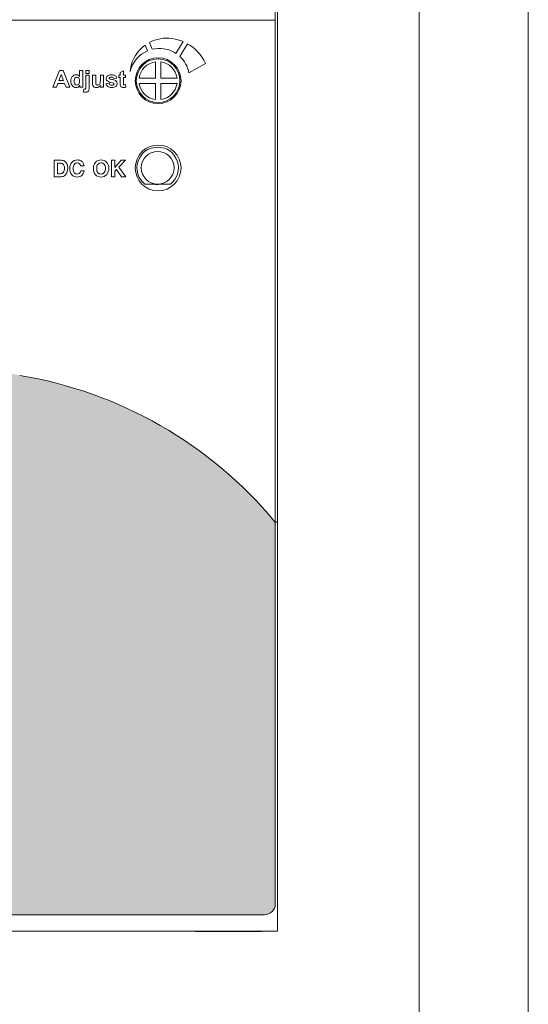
# Model space of a CAD drawing. Header units: millimetres. Extents: x 0 to 420, y 0 to 297.
# Tile 6 of 7: x 373 to 420, y 81 to 172. Entities that reach past the tile are written whole.
import ezdxf

# ---------------------------------------------------------------- set-up
doc = ezdxf.new("R2010")
doc.units = ezdxf.units.MM
doc.layers.get('0').update_dxf_attribs({"linetype": 'CONTINUOUS', "lineweight": 13})

msp = doc.modelspace()

# ---------------------------------------------------------------- hatches: boundary and pattern name
h = msp.add_hatch(color=18)
h.paths.add_polyline_path([(396.821, 125.5, 0.180506), (373.398, 138.973), (333.355, 147.412, -0.345626), (312.221, 171.6), (312.221, 90.5, 0.414214), (313.221, 89.5), (395.821, 89.5, 0.414214), (396.821, 90.5)])
h.paths.add_polyline_path([(366.041, 103.95, -0.414214), (365.541, 103.45), (343.501, 103.45, -0.414214), (343.001, 103.95), (343.001, 113.65, -0.414214), (343.501, 114.15), (344.201, 114.15), (344.201, 116.45), (364.841, 116.45), (364.841, 114.15), (365.541, 114.15, -0.414214), (366.041, 113.65)], flags=16)

# ---------------------------------------------------------------- linework, layer by layer
for p, q in [((396.821, 206.5), (396.821, 90.5)), ((397.021, 173.593), (397.021, 123.392)), ((396.821, 171.553), (312.223, 171.553)), ((385.831, 167.732), (385.831, 166.25)), ((386.331, 166.25), (386.331, 167.732)), ((376.437, 165.4), (377.039, 166.945)), ((377.2, 166.585), (376.991, 166.011)), ((377.039, 166.945), (377.369, 166.945)), ((377.413, 166.011), (377.2, 166.585)), ((377.369, 166.945), (377.987, 165.4)), ((379.464, 166.671), (379.464, 166.945)), ((379.464, 166.945), (379.76, 166.945)), ((379.76, 166.671), (379.464, 166.671)), ((379.76, 166.945), (379.76, 166.671)), ((385.831, 166.25), (384.349, 166.25)), ((387.813, 166.25), (386.331, 166.25)), ((376.768, 165.4), (376.437, 165.4)), ((376.896, 165.751), (376.768, 165.4)), ((377.513, 165.751), (376.896, 165.751)), ((376.991, 166.011), (377.413, 166.011)), ((377.648, 165.4), (377.513, 165.751)), ((377.987, 165.4), (377.648, 165.4)), ((384.349, 165.75), (385.831, 165.75)), ((385.831, 165.75), (385.831, 164.268)), ((386.331, 165.75), (387.813, 165.75)), ((386.331, 164.268), (386.331, 165.75)), ((377.207, 158.7), (376.541, 158.7)), ((376.541, 158.7), (376.541, 157.2)), ((376.846, 158.431), (377.167, 158.431)), ((376.846, 157.469), (376.846, 158.431)), ((378.99, 158.204), (379.295, 158.204)), ((382.107, 158.7), (381.801, 158.7)), ((381.801, 158.7), (381.801, 157.2)), ((382.693, 158.7), (382.107, 158.056)), ((382.107, 158.056), (382.107, 158.7)), ((382.481, 158.081), (383.082, 158.7)), ((383.121, 157.2), (382.481, 158.081)), ((383.082, 158.7), (382.693, 158.7)), ((376.541, 157.2), (377.094, 157.2)), ((377.113, 157.469), (376.846, 157.469)), ((379.292, 157.721), (378.987, 157.721)), ((381.801, 157.2), (382.107, 157.2)), ((382.107, 157.704), (382.26, 157.853)), ((382.107, 157.2), (382.107, 157.704)), ((382.26, 157.853), (382.726, 157.2)), ((382.726, 157.2), (383.121, 157.2)), ((387.208, 156.515), (384.876, 156.514)), ((396.821, 125.5), (396.758, 125.576)), ((397.021, 125.5), (396.821, 125.5)), ((397.021, 123.392), (397.021, 121.903)), ((397.021, 121.903), (397.021, 88)), ((313.221, 89.5), (395.821, 89.5)), ((397.021, 88), (312.021, 88)), ((389.521, 87.95), (389.521, 88)), ((389.521, 87.95), (395.521, 87.95)), ((395.521, 87.95), (395.521, 88))]:
    msp.add_line(p, q)
at = {"ltscale": 5}
for points in [[(0, 0), (420, 0), (420, 297), (0, 297)], [(10, 10), (410, 10), (410, 287), (10, 287)]]:
    msp.add_lwpolyline(points, close=True, dxfattribs=at)
for centre, radius in [((386.081, 166), 2.1), ((386.081, 166), 2), ((386.081, 158), 2.1), ((386.041, 158.015), 1.5)]:
    msp.add_circle(centre, radius)
for centre, radius, start, end in [((386.081, 166), 1.75, 98.21321, 171.78679), ((386.081, 166), 1.75, 8.21321, 81.78679), ((386.081, 166), 1.75, 188.21321, 261.78679), ((386.081, 166), 1.75, 278.21321, 351.78679), ((386.041, 158.015), 1.9, 307.90655, 232.17925), ((385.965, 157.988), 1.5, 259.32036, 280.76482), ((367.058, 100.853), 38.643, 39.77433, 80.55707), ((395.821, 90.5), 1, 270, 0)]:
    msp.add_arc(centre, radius, start, end)
for points in [[(387.37, 169.867), (386.622, 169.983), (385.895, 169.837), (385.277, 169.505)], [(388.366, 169.595), (388.063, 169.719), (387.732, 169.813), (387.37, 169.867)], [(384.895, 169.269), (384.192, 168.761), (383.685, 167.984), (383.543, 167.059)], [(385.114, 168.745), (385.114, 168.745), (384.895, 169.269), (384.895, 169.269)], [(385.277, 169.505), (385.277, 169.505), (385.534, 168.886), (385.534, 168.886)], [(385.534, 168.886), (385.878, 168.972), (386.244, 168.994), (386.616, 168.937)], [(386.616, 168.937), (387.025, 168.875), (387.395, 168.72), (387.718, 168.505)], [(387.718, 168.505), (387.718, 168.505), (388.366, 169.595), (388.366, 169.595)], [(388.764, 169.4), (388.764, 169.4), (388.068, 168.23), (388.068, 168.23)], [(390.418, 167.595), (390.053, 168.364), (389.508, 168.99), (388.764, 169.4)], [(383.522, 166.844), (383.726, 167.718), (384.334, 168.409), (385.114, 168.745)], [(388.068, 168.23), (388.492, 167.835), (388.788, 167.315), (388.9, 166.735)], [(388.9, 166.735), (388.9, 166.735), (390.418, 167.595), (390.418, 167.595)], [(378.459, 166.234), (378.411, 166.179), (378.387, 166.095), (378.387, 165.984)], [(378.882, 166.389), (378.882, 166.389), (378.882, 166.945), (378.882, 166.945)], [(378.882, 166.945), (378.882, 166.945), (379.178, 166.945), (379.178, 166.945)], [(379.178, 166.945), (379.178, 166.945), (379.178, 165.4), (379.178, 165.4)], [(379.464, 165.452), (379.464, 165.452), (379.464, 166.52), (379.464, 166.52)], [(379.464, 166.52), (379.464, 166.52), (379.76, 166.52), (379.76, 166.52)], [(379.76, 166.52), (379.76, 166.52), (379.76, 165.435), (379.76, 165.435)], [(380.063, 165.811), (380.063, 165.811), (380.063, 166.52), (380.063, 166.52)], [(380.063, 166.52), (380.063, 166.52), (380.36, 166.52), (380.36, 166.52)], [(380.36, 166.52), (380.36, 166.52), (380.36, 166.006), (380.36, 166.006)], [(380.786, 166.047), (380.786, 166.047), (380.786, 166.52), (380.786, 166.52)], [(380.786, 166.52), (380.786, 166.52), (381.081, 166.52), (381.081, 166.52)], [(381.081, 166.52), (381.081, 166.52), (381.081, 165.4), (381.081, 165.4)], [(382.013, 166.197), (382.001, 166.241), (381.978, 166.274), (381.945, 166.298)], [(382.292, 166.249), (382.292, 166.249), (382.013, 166.197), (382.013, 166.197)], [(382.138, 166.47), (382.213, 166.42), (382.264, 166.346), (382.292, 166.249)], [(382.467, 166.284), (382.467, 166.284), (382.467, 166.52), (382.467, 166.52)], [(382.467, 166.52), (382.467, 166.52), (382.603, 166.52), (382.603, 166.52)], [(382.603, 166.284), (382.603, 166.284), (382.467, 166.284), (382.467, 166.284)], [(382.603, 166.742), (382.603, 166.742), (382.9, 166.915), (382.9, 166.915)], [(382.603, 166.52), (382.603, 166.52), (382.603, 166.742), (382.603, 166.742)], [(382.603, 165.795), (382.603, 165.795), (382.603, 166.284), (382.603, 166.284)], [(382.9, 166.915), (382.9, 166.915), (382.9, 166.52), (382.9, 166.52)], [(382.9, 166.52), (382.9, 166.52), (383.102, 166.52), (383.102, 166.52)], [(383.102, 166.284), (383.102, 166.284), (382.9, 166.284), (382.9, 166.284)], [(382.9, 166.284), (382.9, 166.284), (382.9, 165.832), (382.9, 165.832)], [(383.102, 166.52), (383.102, 166.52), (383.102, 166.284), (383.102, 166.284)], [(383.543, 167.059), (383.532, 166.987), (383.528, 166.916), (383.522, 166.844)], [(378.387, 165.984), (378.387, 165.865), (378.404, 165.778), (378.437, 165.725)], [(378.903, 165.565), (378.857, 165.501), (378.803, 165.453), (378.741, 165.421)], [(378.903, 165.4), (378.903, 165.4), (378.903, 165.565), (378.903, 165.565)], [(379.178, 165.4), (379.178, 165.4), (378.903, 165.4), (378.903, 165.4)], [(379.416, 165.241), (379.435, 165.253), (379.448, 165.269), (379.454, 165.288)], [(379.454, 165.288), (379.461, 165.306), (379.464, 165.361), (379.464, 165.452)], [(379.76, 165.435), (379.76, 165.292), (379.751, 165.191), (379.732, 165.133)], [(380.103, 165.563), (380.077, 165.623), (380.063, 165.706), (380.063, 165.811)], [(380.233, 165.424), (380.173, 165.457), (380.13, 165.504), (380.103, 165.563)], [(380.36, 166.006), (380.36, 165.848), (380.365, 165.751), (380.376, 165.716)], [(380.376, 165.716), (380.387, 165.68), (380.407, 165.652), (380.436, 165.632)], [(380.807, 165.567), (380.766, 165.508), (380.713, 165.461), (380.646, 165.427)], [(380.681, 165.642), (380.721, 165.669), (380.748, 165.704), (380.764, 165.745)], [(380.764, 165.745), (380.778, 165.787), (380.786, 165.887), (380.786, 166.047)], [(380.807, 165.4), (380.807, 165.4), (380.807, 165.567), (380.807, 165.567)], [(381.081, 165.4), (381.081, 165.4), (380.807, 165.4), (380.807, 165.4)], [(381.284, 165.72), (381.284, 165.72), (381.582, 165.764), (381.582, 165.764)], [(381.458, 165.468), (381.37, 165.53), (381.312, 165.613), (381.284, 165.72)], [(381.912, 165.804), (381.673, 165.858), (381.522, 165.906), (381.458, 165.949)], [(381.582, 165.764), (381.594, 165.707), (381.62, 165.664), (381.658, 165.634)], [(382.012, 165.766), (381.997, 165.78), (381.964, 165.793), (381.912, 165.804)], [(382.612, 165.587), (382.606, 165.621), (382.603, 165.691), (382.603, 165.795)], [(382.654, 165.471), (382.634, 165.5), (382.62, 165.538), (382.612, 165.587)], [(382.9, 165.832), (382.9, 165.741), (382.902, 165.687), (382.906, 165.672)], [(383.102, 165.649), (383.102, 165.649), (383.127, 165.419), (383.127, 165.419)], [(379.216, 164.978), (379.216, 164.978), (379.268, 165.231), (379.268, 165.231)], [(379.326, 164.954), (379.292, 164.959), (379.255, 164.967), (379.216, 164.978)], [(379.268, 165.231), (379.281, 165.227), (379.295, 165.226), (379.307, 165.224)], [(379.732, 165.133), (379.713, 165.074), (379.678, 165.029), (379.624, 164.996)], [(377.167, 158.431), (377.255, 158.431), (377.349, 158.382), (377.402, 158.312)], [(377.543, 158.603), (377.451, 158.674), (377.323, 158.7), (377.207, 158.7)], [(377.402, 158.312), (377.472, 158.219), (377.493, 158.091), (377.493, 157.975)], [(377.733, 158.352), (377.692, 158.448), (377.626, 158.538), (377.543, 158.603)], [(377.798, 157.98), (377.798, 158.106), (377.781, 158.236), (377.733, 158.352)], [(378.175, 158.515), (378.045, 158.361), (377.992, 158.141), (377.992, 157.94)], [(378.67, 158.733), (378.49, 158.733), (378.291, 158.652), (378.175, 158.515)], [(378.297, 157.939), (378.297, 158.071), (378.32, 158.215), (378.396, 158.323)], [(378.396, 158.323), (378.456, 158.409), (378.572, 158.464), (378.676, 158.464)], [(378.968, 158.674), (378.876, 158.715), (378.771, 158.733), (378.67, 158.733)], [(378.676, 158.464), (378.812, 158.464), (378.959, 158.336), (378.99, 158.204)], [(379.181, 158.506), (379.127, 158.578), (379.051, 158.637), (378.968, 158.674)], [(379.295, 158.204), (379.278, 158.31), (379.246, 158.42), (379.181, 158.506)], [(380.338, 158.514), (380.204, 158.363), (380.146, 158.141), (380.146, 157.939)], [(380.856, 158.733), (380.669, 158.733), (380.462, 158.655), (380.338, 158.514)], [(380.451, 157.941), (380.451, 158.077), (380.476, 158.23), (380.566, 158.332)], [(380.566, 158.332), (380.636, 158.412), (380.751, 158.464), (380.858, 158.464)], [(381.363, 158.527), (381.236, 158.658), (381.039, 158.733), (380.856, 158.733)], [(380.858, 158.464), (380.963, 158.464), (381.077, 158.414), (381.145, 158.334)], [(381.145, 158.334), (381.229, 158.236), (381.257, 158.093), (381.257, 157.964)], [(381.562, 157.975), (381.562, 158.17), (381.5, 158.387), (381.363, 158.527)], [(377.094, 157.2), (377.214, 157.2), (377.346, 157.199), (377.451, 157.258)], [(377.402, 157.599), (377.342, 157.512), (377.219, 157.469), (377.113, 157.469)], [(377.493, 157.975), (377.493, 157.846), (377.475, 157.705), (377.402, 157.599)], [(377.451, 157.258), (377.522, 157.298), (377.584, 157.355), (377.633, 157.419)], [(377.633, 157.419), (377.751, 157.574), (377.798, 157.785), (377.798, 157.98)], [(377.992, 157.94), (377.992, 157.743), (378.043, 157.524), (378.174, 157.376)], [(378.174, 157.376), (378.29, 157.243), (378.485, 157.168), (378.662, 157.168)], [(378.397, 157.567), (378.318, 157.669), (378.297, 157.811), (378.297, 157.939)], [(378.666, 157.437), (378.566, 157.437), (378.458, 157.489), (378.397, 157.567)], [(378.662, 157.168), (378.811, 157.168), (378.972, 157.219), (379.083, 157.318)], [(378.854, 157.498), (378.802, 157.458), (378.732, 157.437), (378.666, 157.437)], [(378.987, 157.721), (378.96, 157.639), (378.923, 157.551), (378.854, 157.498)], [(379.083, 157.318), (379.196, 157.419), (379.267, 157.572), (379.292, 157.721)], [(380.146, 157.939), (380.146, 157.742), (380.208, 157.526), (380.341, 157.381)], [(380.341, 157.381), (380.467, 157.244), (380.671, 157.168), (380.857, 157.168)], [(380.562, 157.567), (380.477, 157.665), (380.451, 157.811), (380.451, 157.941)], [(380.847, 157.437), (380.743, 157.437), (380.63, 157.487), (380.562, 157.567)], [(381.142, 157.576), (381.073, 157.492), (380.956, 157.437), (380.847, 157.437)], [(380.857, 157.168), (381.045, 157.168), (381.251, 157.256), (381.371, 157.401)], [(381.257, 157.964), (381.257, 157.829), (381.228, 157.68), (381.142, 157.576)], [(381.371, 157.401), (381.499, 157.556), (381.562, 157.773), (381.562, 157.975)]]:
    msp.add_open_spline(points, degree=3)
for points, knots in [([(378.741, 165.421), (378.679, 165.39), (378.616, 165.375), (378.553, 165.375), (378.424, 165.375), (378.314, 165.427), (378.222, 165.53), (378.131, 165.634), (378.085, 165.778), (378.085, 165.964), (378.085, 166.154), (378.129, 166.298), (378.219, 166.397)], [3, 3, 3, 3, 4, 4, 4, 5, 5, 5, 6, 6, 6, 7, 7, 7, 7]), ([(378.219, 166.397), (378.308, 166.496), (378.421, 166.545), (378.557, 166.545), (378.682, 166.545), (378.79, 166.493), (378.882, 166.389)], [7, 7, 7, 7, 8, 8, 8, 9, 9, 9, 9]), ([(378.813, 166.233), (378.767, 166.29), (378.707, 166.318), (378.635, 166.318), (378.565, 166.318), (378.506, 166.291), (378.459, 166.234)], [5, 5, 5, 5, 6, 6, 6, 7, 7, 7, 7]), ([(378.811, 165.696), (378.859, 165.753), (378.883, 165.84), (378.883, 165.956), (378.883, 166.084), (378.859, 166.177), (378.813, 166.233)], [3, 3, 3, 3, 4, 4, 4, 5, 5, 5, 5]), ([(381.458, 165.949), (381.37, 166.01), (381.325, 166.094), (381.325, 166.201), (381.325, 166.298), (381.363, 166.38), (381.44, 166.446)], [8, 8, 8, 8, 9, 9, 9, 10, 10, 10, 10]), ([(381.44, 166.446), (381.517, 166.512), (381.635, 166.545), (381.797, 166.545), (381.95, 166.545), (382.063, 166.52), (382.138, 166.47)], [10, 10, 10, 10, 11, 11, 11, 12, 12, 12, 12]), ([(381.634, 166.299), (381.612, 166.284), (381.6, 166.264), (381.6, 166.239), (381.6, 166.218), (381.611, 166.2), (381.63, 166.185)], [17, 17, 17, 17, 18, 18, 18, 19, 19, 19, 19]), ([(381.63, 166.185), (381.657, 166.166), (381.749, 166.138), (381.907, 166.102), (382.065, 166.066), (382.175, 166.022), (382.237, 165.971)], [19, 19, 19, 19, 20, 20, 20, 21, 21, 21, 21]), ([(381.945, 166.298), (381.911, 166.321), (381.864, 166.332), (381.802, 166.332), (381.724, 166.332), (381.668, 166.321), (381.634, 166.299)], [15, 15, 15, 15, 16, 16, 16, 17, 17, 17, 17]), ([(378.437, 165.725), (378.485, 165.647), (378.551, 165.609), (378.637, 165.609), (378.705, 165.609), (378.763, 165.638), (378.811, 165.696)], [1, 1, 1, 1, 2, 2, 2, 3, 3, 3, 3]), ([(380.646, 165.427), (380.58, 165.392), (380.51, 165.375), (380.436, 165.375), (380.36, 165.375), (380.293, 165.391), (380.233, 165.424)], [2, 2, 2, 2, 3, 3, 3, 4, 4, 4, 4]), ([(380.436, 165.632), (380.464, 165.611), (380.501, 165.601), (380.545, 165.601), (380.596, 165.601), (380.641, 165.614), (380.681, 165.642)], [11, 11, 11, 11, 12, 12, 12, 13, 13, 13, 13]), ([(382.201, 165.485), (382.116, 165.412), (381.989, 165.375), (381.821, 165.375), (381.669, 165.375), (381.547, 165.406), (381.458, 165.468)], [23, 23, 23, 23, 24, 24, 24, 25, 25, 25, 25]), ([(381.658, 165.634), (381.697, 165.603), (381.751, 165.589), (381.821, 165.589), (381.897, 165.589), (381.955, 165.603), (381.994, 165.631)], [2, 2, 2, 2, 3, 3, 3, 4, 4, 4, 4]), ([(381.994, 165.631), (382.02, 165.651), (382.033, 165.677), (382.033, 165.71), (382.033, 165.733), (382.025, 165.751), (382.012, 165.766)], [4, 4, 4, 4, 5, 5, 5, 6, 6, 6, 6]), ([(382.237, 165.971), (382.299, 165.917), (382.33, 165.844), (382.33, 165.75), (382.33, 165.647), (382.287, 165.559), (382.201, 165.485)], [21, 21, 21, 21, 22, 22, 22, 23, 23, 23, 23]), ([(383.127, 165.419), (383.058, 165.39), (382.98, 165.375), (382.893, 165.375), (382.839, 165.375), (382.791, 165.384), (382.748, 165.402), (382.706, 165.42), (382.674, 165.443), (382.654, 165.471)], [8, 8, 8, 8, 9, 9, 9, 10, 10, 10, 11, 11, 11, 11]), ([(382.906, 165.672), (382.909, 165.658), (382.918, 165.645), (382.932, 165.635), (382.946, 165.625), (382.963, 165.62), (382.982, 165.62), (383.01, 165.62), (383.049, 165.629), (383.102, 165.649)], [4, 4, 4, 4, 5, 5, 5, 6, 6, 6, 7, 7, 7, 7]), ([(379.307, 165.224), (379.319, 165.222), (379.331, 165.221), (379.341, 165.221), (379.372, 165.221), (379.396, 165.227), (379.416, 165.241)], [8, 8, 8, 8, 9, 9, 9, 10, 10, 10, 10]), ([(379.624, 164.996), (379.571, 164.962), (379.504, 164.946), (379.421, 164.946), (379.392, 164.946), (379.36, 164.949), (379.326, 164.954)], [3, 3, 3, 3, 4, 4, 4, 5, 5, 5, 5])]:
    msp.add_open_spline(points, degree=3, knots=knots)

doc.saveas('drawing.dxf')
